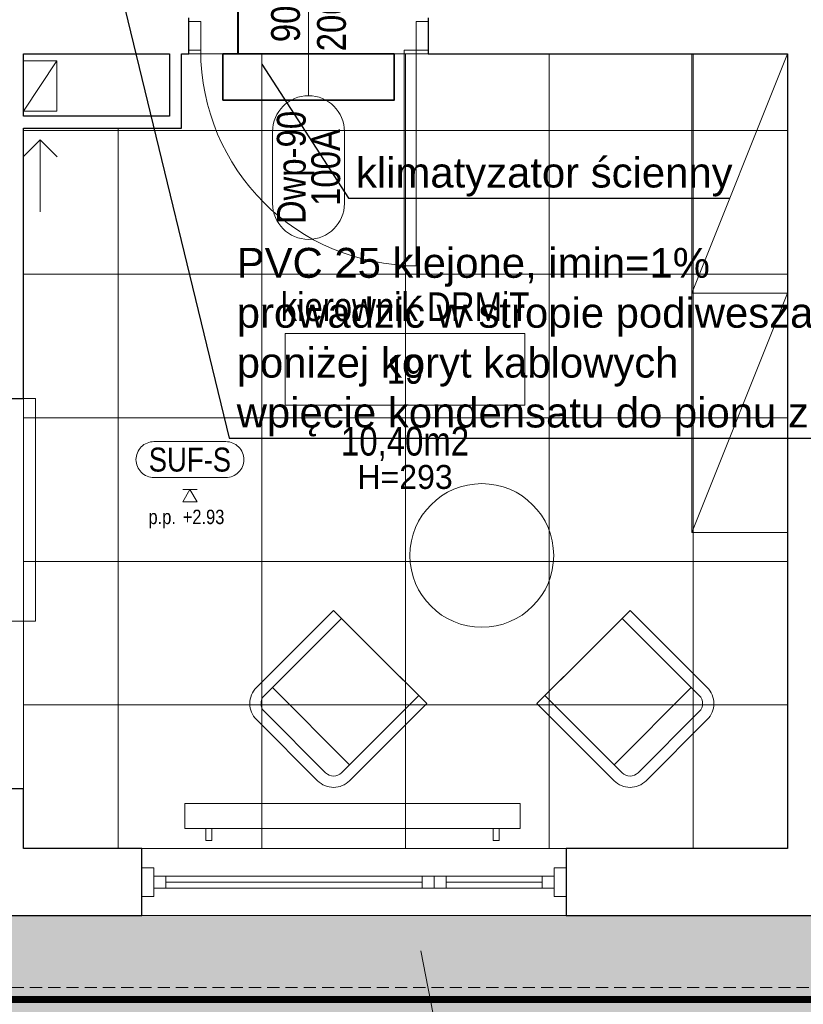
# Model space of a CAD drawing. Header units: millimetres. Extents: x -291747 to 77132, y 46721 to 203932.
# Tile 39 of 110: x 68061 to 68388, y 90652 to 91063. Entities that reach past the tile are written whole.
import ezdxf
from ezdxf import colors
from ezdxf.entities.mleader import LeaderData, LeaderLine
from ezdxf.enums import TextEntityAlignment as Align
from ezdxf.math import Vec2, Vec3

# ---------------------------------------------------------------- set-up
doc = ezdxf.new("R2010")
doc.units = ezdxf.units.MM
doc.header["$MEASUREMENT"] = 0
doc.linetypes.add('xreff_LSN_szatnie_PW_rzuty_14$0$DASHED', pattern=[19.05, 12.7, -6.35])
doc.layers.get('0').update_dxf_attribs({"lineweight": 9})
for name, color, linetype, lineweight in [('FL-xref', 250, 'Continuous', 9), ('FL_opisy_woda', 7, 'Continuous', 25), ('FL_Skropliny', 13, 'SKR_LINE', 40), ('KL_urządzenia', 7, 'Continuous', 35), ('xreff_LSN_szatnie_PW_rzuty_14$0$A drzwi płytowe', 252, 'Continuous', 9), ('xreff_LSN_szatnie_PW_rzuty_14$0$A hatch', 8, 'Continuous', 5), ('xreff_LSN_szatnie_PW_rzuty_14$0$A okna istniejace', 8, 'Continuous', 9), ('xreff_LSN_szatnie_PW_rzuty_14$0$A okna wyposazenie', 8, 'Continuous', 9), ('xreff_LSN_szatnie_PW_rzuty_14$0$A opis', 252, 'Continuous', 9), ('xreff_LSN_szatnie_PW_rzuty_14$0$A opis pom', 252, 'Continuous', 9), ('xreff_LSN_szatnie_PW_rzuty_14$0$A opis pom pow', 252, 'Continuous', 9), ('xreff_LSN_szatnie_PW_rzuty_14$0$A opis stolarka', 252, 'Continuous', 9), ('xreff_LSN_szatnie_PW_rzuty_14$0$A opis stolarka NWD typ', 252, 'Continuous', 9), ('xreff_LSN_szatnie_PW_rzuty_14$0$A opis stolarka NWD wyposażenie', 252, 'Continuous', 9), ('xreff_LSN_szatnie_PW_rzuty_14$0$A opis technologia', 8, 'Continuous', 13), ('xreff_LSN_szatnie_PW_rzuty_14$0$A sufit', 252, 'Continuous', 9), ('xreff_LSN_szatnie_PW_rzuty_14$0$A sufit obrys', 252, 'Continuous', 9), ('xreff_LSN_szatnie_PW_rzuty_14$0$A sufit podwieszany opis', 8, 'Continuous', 13), ('xreff_LSN_szatnie_PW_rzuty_14$0$A widok wyżej', 252, 'xreff_LSN_szatnie_PW_rzuty_14$0$DASHED', 9), ('xreff_LSN_szatnie_PW_rzuty_14$0$A wyposazenie meblowe', 8, 'Continuous', 9), ('xreff_LSN_szatnie_PW_rzuty_14$0$A zakres', 252, 'Continuous', 9), ('xreff_LSN_szatnie_PW_rzuty_14$0$A-Wall', 252, 'Continuous', 9), ('xreff_LSN_szatnie_PW_rzuty_14$0$IS grzejniki', 8, 'Continuous', 9), ('xreff_LSN_szatnie_PW_rzuty_14$0$IS wentylacja kratki istniejace', 8, 'Continuous', 9)]:
    doc.layers.add(name, color=color, linetype=linetype, lineweight=lineweight)
doc.layers.add('xreff_LSN_szatnie_PW_rzuty_14$0$A opis ppoż drzwi', color=252, linetype='Continuous', lineweight=9, transparency=0.25)
doc.styles.get("Standard").update_dxf_attribs({"font": 'arial.ttf'})
doc.styles.add('xreff_LSN_szatnie_PW_rzuty_14$0$Standard', font='txt')
doc.styles.add('xreff_LSN_szatnie_PW_rzuty_14$0$STYL ASA', font='ARIALN.TTF')
doc.linetypes.add('SKR_LINE', pattern='A,12.7,-5.08,["SKR",Standard,S=2.54,R=0,X=-2.54,Y=-1.27],-6.35', length=24.13)
doc.dimstyles.get("Standard").update_dxf_attribs({"dimtxt": 0.18, "dimasz": 0.18, "dimexe": 0.18, "dimexo": 0.0625, "dimgap": 0.09, "dimtad": 0, "dimtih": 1, "dimtoh": 1, "dimdec": 4, "dimzin": 0, "dimdsep": 46, "dimtxsty": 'Standard', "dimcen": 0.09, "dimadec": 0, "dimazin": 0, "dimtfac": 1, "dimtdec": 4, "dimtofl": 0, "dimtmove": 0, "dimatfit": 3, "dimfxl": 1, "dimtolj": 1, "dimtzin": 0, "dimarcsym": 0})

# ---------------------------------------------------------------- blocks, each defined once
blk = doc.blocks.new('xreff_LSN_szatnie_PW_rzuty_14$0$szafa')
at = {"color": 0, "linetype": 'ByBlock', "lineweight": -2, "ltscale": 0.5}
blk.add_lwpolyline([(-0.5, -0.5), (0.5, -0.5), (0.5, 0.5), (-0.5, 0.5)], close=True, dxfattribs=at)
blk.add_lwpolyline([(-0.5, 0.5), (0.5, -0.5)], dxfattribs=at)
blk = doc.blocks.new('xreff_LSN_szatnie_PW_rzuty_14$0$krzeslo 2')
at = {"color": 0, "linetype": 'ByBlock', "lineweight": -2}
blk.add_lwpolyline([(35, 0), (70, 0), (70, 58, 0.414214), (58, 70), (12, 70, 0.414214), (0, 58), (0, 0), (35, 0)], format="xyb", dxfattribs=at)
blk.add_lwpolyline([(35, 0), (64, 0), (64, 58, 0.414214), (58, 64), (12, 64, 0.414214), (6, 58), (6, 0)], format="xyb", close=True, dxfattribs=at)
blk.add_lwpolyline([(6, 58), (6, 52), (64, 52)], dxfattribs=at)
blk = doc.blocks.new('xreff_LSN_szatnie_PW_rzuty_14$0$blok do okna')
for points in [[(28.5, 2.5), (33.5, 2.5), (33.5, -2.5), (28.5, -2.5)], [(33.5, 2.5), (38.5, 2.5), (38.5, -2.5), (33.5, -2.5)]]:
    blk.add_lwpolyline(points, close=True)
for points in [[(-78.5, 0), (28.5, 0)], [(38.5, 0), (78.5, 0)]]:
    blk.add_lwpolyline(points)
blk = doc.blocks.new('xreff_LSN_szatnie_PW_rzuty_14$0$tag wn')
blk.add_lwpolyline([(-25, -7.5), (25, -7.5), (25, 7.5), (-25, 7.5)], close=True)
at = {"style": 'xreff_LSN_szatnie_PW_rzuty_14$0$STYL ASA'}
blk.add_attdef('ROOM:NO', text='', height=6, dxfattribs=at).set_placement((0, 0), align=Align.MIDDLE_CENTER)
at = {"layer": 'xreff_LSN_szatnie_PW_rzuty_14$0$A opis pom pow', "style": 'xreff_LSN_szatnie_PW_rzuty_14$0$STYL ASA'}
blk.add_attdef('ROOM:AREA', text='', height=6, dxfattribs=at).set_placement((0, -15), align=Align.MIDDLE_CENTER)
blk = doc.blocks.new('xreff_LSN_szatnie_PW_rzuty_14$0$środek')
blk.add_line((0, 0), (0, -10))
blk = doc.blocks.new('xreff_LSN_szatnie_PW_rzuty_14$0$ddtag_DOWN')
at = {"transparency": 33554687}
blk.add_lwpolyline([(0, -30), (0, 30)], dxfattribs=at)
at = {"layer": 'xreff_LSN_szatnie_PW_rzuty_14$0$A opis stolarka NWD typ', "transparency": 33554687}
blk.add_lwpolyline([(15, -75, -1), (-15, -75), (-15, -45, -1), (15, -45)], format="xyb", close=True, dxfattribs=at)
at = {"ltscale": 0.1, "transparency": 33554687, "style": 'xreff_LSN_szatnie_PW_rzuty_14$0$STYL ASA'}
blk.add_attdef('DOORS:SZEROKOŚĆ', text='', height=12, rotation=90, dxfattribs=at).set_placement((0, 0, 0), align=Align.BOTTOM_CENTER)
blk.add_attdef('DOORS:WYSOKOŚĆ', text='', height=12, rotation=90, dxfattribs=at).set_placement((3.6, 0, 0), align=Align.TOP_CENTER)
blk.add_attdef('DOORS:AKUSTYKA', text='', height=10, dxfattribs=at).set_placement((0, 49), align=Align.MIDDLE_CENTER)
at = {"layer": 'xreff_LSN_szatnie_PW_rzuty_14$0$A opis ppoż drzwi', "ltscale": 0.1, "transparency": 33554687, "style": 'xreff_LSN_szatnie_PW_rzuty_14$0$STYL ASA'}
blk.add_attdef('DOORS:PPOŻ', text='', height=10, dxfattribs=at).set_placement((0, 36), align=Align.MIDDLE_CENTER)
at = {"layer": 'xreff_LSN_szatnie_PW_rzuty_14$0$A opis stolarka NWD typ', "ltscale": 0.1, "transparency": 33554687, "style": 'xreff_LSN_szatnie_PW_rzuty_14$0$STYL ASA'}
blk.add_attdef('DOORS:PODTYP', text='', height=12, rotation=90, dxfattribs=at).set_placement((1.2, -60, 0), align=Align.TOP_CENTER)
blk.add_attdef('DOORS:TYP', text='', height=12, rotation=90, dxfattribs=at).set_placement((2.4, -60, 0), align=Align.BOTTOM_CENTER)
at = {"layer": 'xreff_LSN_szatnie_PW_rzuty_14$0$A opis stolarka NWD wyposażenie', "ltscale": 0.1, "transparency": 33554687, "style": 'xreff_LSN_szatnie_PW_rzuty_14$0$STYL ASA'}
blk.add_attdef('DOORS:WYPOSAŻENIE', text='', height=10, dxfattribs=at).set_placement((0, 22), align=Align.MIDDLE_CENTER)
blk = doc.blocks.new('xreff_LSN_szatnie_PW_rzuty_14$0$metka')
blk.add_lwpolyline([(-15, -7.5), (15, -7.5, 0.414214), (22.5, 0), (22.5, 0, 0.414214), (15, 7.5), (-15, 7.5, 0.414214), (-22.5, 0), (-22.5, 0, 0.414214)], format="xyb", close=True)
at = {"style": 'xreff_LSN_szatnie_PW_rzuty_14$0$STYL ASA'}
blk.add_attdef('DETAIL:NO', text='', height=10, dxfattribs=at).set_placement((0, 0), align=Align.MIDDLE_CENTER)
blk = doc.blocks.new('xreff_LSN_szatnie_PW_rzuty_14$0$Anno_Elevation_Label_8')
at = {"color": 0, "linetype": 'ByBlock'}
blk.add_line((-0.05, 0), (0.05, 0), dxfattribs=at)
blk.add_lwpolyline([(0, 0), (-0.05, -0.0866), (0.05, -0.0866)], close=True, dxfattribs=at)
at = {"color": 0, "linetype": 'ByBlock', "style": 'xreff_LSN_szatnie_PW_rzuty_14$0$STYL ASA'}
blk.add_attdef('PREFIX', text='', height=0.1, dxfattribs=at).set_placement((-0.0971, -0.2406), align=Align.RIGHT)
for tag, p in [('ELEVATION', (-0.05, -0.2406)), ('SUFFIX', (-0.05, -0.3811))]:
    blk.add_attdef(tag, p, '', height=0.1, dxfattribs=at)
blk = doc.blocks.new('xreff_LSN_szatnie_PW_rzuty_14')
at = {"layer": 'xreff_LSN_szatnie_PW_rzuty_14$0$A hatch', "transparency": 33554495}
h = blk.add_hatch(dxfattribs=at)
h.set_pattern_fill('GRASS', color=256, scale=4)
h.set_pattern_definition([(90, (0, 0), (-71.84205, 71.84205), [19.05, -124.6341]), (45, (0, 0), (-71.84205, 71.84205), [19.05, -82.55]), (135, (0, 0), (-71.84205, -71.84205), [19.05, -82.55])])
edge = h.paths.add_edge_path()
edge.add_spline(control_points=[(73831.5, 88934.68), (73821.36, 88950.89), (73811.24, 88967.07), (73777.87, 89019.69), (73754.29, 89055.73), (73718.41, 89105.36), (73707.36, 89120.03), (73684.52, 89148.75), (73672.74, 89162.81), (73654.38, 89183.36), (73648.14, 89190.12), (73632.69, 89206.37), (73623.35, 89215.76), (73602.5, 89235.86), (73590.89, 89246.5), (73522.6, 89306.14), (73459.37, 89350), (73322.18, 89426.9), (73248.22, 89459.94), (73069.97, 89523.2), (72963.12, 89549.77), (72743.28, 89584.73), (72630.3, 89593.11), (72404.88, 89591.72), (72292.43, 89581.95), (72113.07, 89550.96), (72044.07, 89534.98), (71910.9, 89495.5), (71846.73, 89471.98), (71725.02, 89417.48), (71667.49, 89386.49), (71560.83, 89317.11), (71511.71, 89278.72), (71449.3, 89219.14), (71431.82, 89200.98), (71407.01, 89172.79), (71398.98, 89163.23), (71383.4, 89143.81), (71375.85, 89133.93), (71359.01, 89110.82), (71349.87, 89097.48), (71316.18, 89045.24), (71294.19, 89004.53), (71248.09, 88905.26), (71225.84, 88845.34), (71186.66, 88721.6), (71169.74, 88657.78), (71142.4, 88545.8), (71131.46, 88498.08), (71120.5, 88450.28)], knot_values=[0, 0, 0, 0, 57.207065, 57.207065, 187.181956, 187.181956, 242.95388, 242.95388, 298.725803, 298.725803, 326.611765, 326.611765, 366.532108, 366.532108, 413.640335, 413.640335, 636.601339, 636.601339, 859.562342, 859.562342, 1147.4948, 1147.4948, 1435.427258, 1435.427258, 1723.359715, 1723.359715, 1909.892427, 1909.892427, 2096.425139, 2096.425139, 2282.95785, 2282.95785, 2469.490562, 2469.490562, 2547.228377, 2547.228377, 2586.097284, 2586.097284, 2624.966192, 2624.966192, 2675.594063, 2675.594063, 2819.436148, 2819.436148, 3012.724073, 3012.724073, 3206.011998, 3206.011998, 3347.114496, 3347.114496, 3347.114496, 3347.114496], degree=3, periodic=0)
edge.add_line((71120.5, 88450.28), (73831.5, 88934.68))
h.paths.add_polyline_path([(69699.19, 89521.76), (65252.06, 89442.82), (65252.06, 88327.22), (70701.68, 88327.22), (70701.68, 88536.91, 0.419422)])
h.paths.add_polyline_path([(66521.59, 90689.22), (65352.68, 90689.22), (65352.68, 90659.22), (65323.18, 90659.22), (65323.18, 90689.22), (65229.94, 90689.22), (65239.64, 90142.71), (66521.59, 90165.46)])
edge = h.paths.add_edge_path()
edge.add_line((67744.6, 90689.22), (68718.74, 90689.22))
edge.add_line((68718.74, 90689.22), (68718.74, 90265.3))
edge.add_arc((68483.74, 90265.3), 235, -15.0402, 0, ccw=False)
edge.add_line((68710.69, 90204.32), (67744.6, 90187.17))
edge.add_line((67744.6, 90187.17), (67744.6, 90689.22))
edge = h.paths.add_edge_path()
edge.add_line((69340.24, 90689.22), (69815.68, 90689.22))
edge.add_line((69815.68, 90689.22), (69815.68, 90223.94))
edge.add_line((69815.68, 90223.94), (69350.6, 90215.68))
edge.add_arc((69575.24, 90284.68), 235, 180, 197.0741, ccw=False)
edge.add_line((69340.24, 90284.68), (69340.24, 90689.22))
edge = h.paths.add_edge_path()
edge.add_line((70216.68, 90539.22), (71051.68, 90539.22))
edge.add_line((71051.68, 90539.22), (71051.68, 90689.22))
edge.add_line((71051.68, 90689.22), (71234.68, 90689.22))
edge.add_line((71234.68, 90689.22), (71234.68, 90312.98))
edge.add_arc((71169.68, 90312.98), 65, 271.0169, 360, ccw=False)
edge.add_line((71170.84, 90247.99), (70216.68, 90231.09))
edge.add_line((70216.68, 90231.09), (70216.68, 90539.22))
edge = h.paths.add_edge_path()
edge.add_line((72662.68, 90689.22), (72890.68, 90689.22))
edge.add_line((72890.68, 90689.22), (72890.68, 90659.22))
edge.add_line((72890.68, 90659.22), (72903.68, 90659.22))
edge.add_line((72903.68, 90659.22), (72901.85, 90108.69))
edge.add_arc((72897.68, 90343.65), 235, 180, 271.0169, ccw=False)
edge.add_line((72662.68, 90343.65), (72662.68, 90689.22))
at = {"layer": 'xreff_LSN_szatnie_PW_rzuty_14$0$A drzwi płytowe', "linetype": 'Continuous', "lineweight": 9, "ltscale": 0.2}
for points in [[(68136.68, 91062.72), (68131.68, 91062.72), (68131.68, 91050.72), (68136.68, 91050.72)], [(68226.68, 91062.72), (68231.68, 91062.72), (68231.68, 91050.72), (68226.68, 91050.72)]]:
    blk.add_lwpolyline(points, close=True, dxfattribs=at)
at = {"layer": 'xreff_LSN_szatnie_PW_rzuty_14$0$A drzwi płytowe', "linetype": 'Continuous', "lineweight": 9}
blk.add_lwpolyline([(68226.68, 91050.72), (68221.68, 91050.72), (68221.68, 90960.72), (68226.68, 90960.72)], close=True, dxfattribs=at)
at = {"layer": 'xreff_LSN_szatnie_PW_rzuty_14$0$A drzwi płytowe', "linetype": 'Continuous', "lineweight": 9, "ltscale": 0.2}
blk.add_arc((68226.68, 91050.72), 90, 180, 270, dxfattribs=at)
at = {"layer": 'xreff_LSN_szatnie_PW_rzuty_14$0$A okna istniejace', "linetype": 'Continuous', "lineweight": 9}
for p, q in [((68112.18, 90717.22), (68289.18, 90717.22)), ((68122.18, 90700.72), (68122.18, 90705.72)), ((68279.18, 90700.72), (68279.18, 90705.72)), ((68112.18, 90689.22), (68289.18, 90689.22))]:
    blk.add_line(p, q, dxfattribs=at)
for points in [[(68117.18, 90709.22), (68112.18, 90709.22), (68112.18, 90697.22), (68117.18, 90697.22)], [(68284.18, 90709.22), (68289.18, 90709.22), (68289.18, 90697.22), (68284.18, 90697.22)], [(68117.18, 90700.72), (68117.18, 90705.72), (68284.18, 90705.72), (68284.18, 90700.72)]]:
    blk.add_lwpolyline(points, close=True, dxfattribs=at)
at = {"layer": 'xreff_LSN_szatnie_PW_rzuty_14$0$A sufit', "linetype": 'Continuous', "lineweight": 9}
for p, q in [((68162.18, 90717.22), (68162.18, 91049.22)), ((68222.18, 90717.22), (68222.18, 91049.22)), ((68282.18, 90717.22), (68282.18, 91049.22)), ((68342.18, 90717.22), (68342.18, 91049.22)), ((68102.18, 90717.22), (68102.18, 91018.22)), ((68062.68, 91017.22), (68381.68, 91017.22)), ((68062.68, 90957.22), (68381.68, 90957.22)), ((68062.68, 90897.22), (68381.68, 90897.22)), ((68062.68, 90837.22), (68381.68, 90837.22)), ((68062.68, 90777.22), (68381.68, 90777.22)), ((68062.68, 90717.22), (68381.68, 90717.22))]:
    blk.add_line(p, q, dxfattribs=at)
at = {"layer": 'xreff_LSN_szatnie_PW_rzuty_14$0$A sufit obrys'}
blk.add_lwpolyline([(68062.68, 91018.22), (68128.68, 91018.22), (68128.68, 91049.22), (68381.68, 91049.22), (68381.68, 90717.22), (68062.68, 90717.22)], close=True, dxfattribs=at)
at = {"layer": 'xreff_LSN_szatnie_PW_rzuty_14$0$A widok wyżej', "linetype": 'xreff_LSN_szatnie_PW_rzuty_14$0$DASHED', "lineweight": 9, "ltscale": 0.2}
for p, q in [((68131.68, 91049.22), (68231.68, 91049.22)), ((68289.18, 90717.22), (68112.18, 90717.22)), ((68112.18, 90689.22), (68289.18, 90689.22))]:
    blk.add_line(p, q, dxfattribs=at)
at = {"layer": 'xreff_LSN_szatnie_PW_rzuty_14$0$A widok wyżej', "ltscale": 0.4}
for points in [[(68062.68, 90742.22), (68062.68, 90905.22)], [(65352.68, 90659.22), (72855.68, 90659.22)]]:
    blk.add_lwpolyline(points, dxfattribs=at)
at = {"layer": 'xreff_LSN_szatnie_PW_rzuty_14$0$A wyposazenie meblowe'}
blk.add_lwpolyline([(68033.68, 90905.22), (68067.68, 90905.22), (68067.68, 90812.22), (68033.68, 90812.22)], close=True, dxfattribs=at)
blk.add_circle((68254.03, 90839.67), 30, dxfattribs=at)
at = {"layer": 'xreff_LSN_szatnie_PW_rzuty_14$0$A zakres', "linetype": 'xreff_LSN_szatnie_PW_rzuty_14$0$DASHED', "transparency": 33554623, "const_width": 3}
blk.add_lwpolyline([(67456.18, 92016.22), (67456.18, 90654.22), (68641.68, 90654.22), (68641.68, 91213.47), (68267.93, 91213.47), (68267.93, 91484.47), (68267.93, 91484.47), (68267.93, 92016.22)], close=True, dxfattribs=at)
at = {"layer": 'xreff_LSN_szatnie_PW_rzuty_14$0$A-Wall', "linetype": 'Continuous', "lineweight": 25}
for p, q in [((68131.68, 91049.22), (68131.68, 91064.22)), ((68231.68, 91064.22), (68231.68, 91049.22)), ((68062.68, 91049.22), (68123.68, 91049.22)), ((68062.68, 91023.22), (68062.68, 91049.22)), ((68123.68, 91049.22), (68123.68, 91023.22)), ((68128.68, 91049.22), (68131.68, 91049.22)), ((68128.68, 91018.22), (68128.68, 91049.22)), ((68231.68, 91049.22), (68381.68, 91049.22)), ((68381.68, 91049.22), (68381.68, 90717.22)), ((68123.68, 91023.22), (68062.68, 91023.22)), ((68062.68, 90905.22), (68062.68, 91018.22)), ((68062.68, 91018.22), (68128.68, 91018.22)), ((68033.68, 90905.22), (68062.68, 90905.22)), ((68062.68, 90742.22), (68033.68, 90742.22)), ((68062.68, 90717.22), (68062.68, 90742.22)), ((68112.18, 90717.22), (68062.68, 90717.22)), ((68112.18, 90689.22), (68112.18, 90717.22)), ((68289.18, 90717.22), (68289.18, 90689.22)), ((68381.68, 90717.22), (68289.18, 90717.22)), ((67988.68, 90689.22), (68112.18, 90689.22)), ((68289.18, 90689.22), (68408.68, 90689.22))]:
    blk.add_line(p, q, dxfattribs=at)
at = {"layer": 'xreff_LSN_szatnie_PW_rzuty_14$0$A-Wall'}
blk.add_lwpolyline([(68062.68, 91025.22), (68076.68, 91025.22), (68076.68, 91046.22), (68062.68, 91046.22)], close=True, dxfattribs=at)
blk.add_lwpolyline([(68076.68, 91046.22), (68062.68, 91025.22)], dxfattribs=at)
at = {"layer": 'xreff_LSN_szatnie_PW_rzuty_14$0$IS grzejniki'}
for p, q in [((68270.06, 90736.06), (68130.06, 90736.06)), ((68130.06, 90736.06), (68130.06, 90725.56)), ((68270.06, 90725.56), (68270.06, 90736.06)), ((68130.06, 90725.56), (68270.06, 90725.56)), ((68138.81, 90725.56), (68138.81, 90720.56)), ((68141.31, 90720.56), (68141.31, 90725.56)), ((68258.81, 90720.56), (68258.81, 90725.56)), ((68261.31, 90725.56), (68261.31, 90720.56)), ((68138.81, 90720.56), (68141.31, 90720.56)), ((68261.31, 90720.56), (68258.81, 90720.56))]:
    blk.add_line(p, q, dxfattribs=at)
at = {"layer": 'xreff_LSN_szatnie_PW_rzuty_14$0$IS wentylacja kratki istniejace'}
for points in [[(68062.61, 91006.15), (68069.68, 91013.22), (68076.76, 91006.15)], [(68069.68, 91013.22), (68069.68, 90983.22)]]:
    blk.add_lwpolyline(points, dxfattribs=at)
at = {"layer": 'xreff_LSN_szatnie_PW_rzuty_14$0$A drzwi płytowe', "linetype": 'Continuous', "lineweight": 9, "ltscale": 0.2, "rotation": 180}
blk.add_blockref('xreff_LSN_szatnie_PW_rzuty_14$0$środek', (68181.68, 91056.72), dxfattribs=at)
at = {"layer": 'xreff_LSN_szatnie_PW_rzuty_14$0$A okna istniejace', "linetype": 'Continuous', "lineweight": 9, "extrusion": (0, 0, -1), "zscale": -1, "rotation": 180}
blk.add_blockref('xreff_LSN_szatnie_PW_rzuty_14$0$blok do okna', (-68200.68, 90703.22), dxfattribs=at)
at = {"layer": 'xreff_LSN_szatnie_PW_rzuty_14$0$A opis pom', "linetype": 'Continuous', "lineweight": 9, "xscale": 2, "yscale": 2, "zscale": 2}
blk.add_blockref('xreff_LSN_szatnie_PW_rzuty_14$0$tag wn', (68221.99, 90917.4), dxfattribs=at).add_auto_attribs({'ROOM:NO': '19', 'ROOM:AREA': '10,40m2'})
at = {"layer": 'xreff_LSN_szatnie_PW_rzuty_14$0$A opis stolarka', "linetype": 'Continuous', "lineweight": 9}
ref = blk.add_blockref('xreff_LSN_szatnie_PW_rzuty_14$0$ddtag_DOWN', (68181.68, 91061.72), dxfattribs=at)
ref.add_attrib('DOORS:AKUSTYKA', '-', dxfattribs={"layer": '0', "ltscale": 0.1, "height": 10, "style": 'xreff_LSN_szatnie_PW_rzuty_14$0$STYL ASA'}).set_placement((68181.68, 91110.72), align=Align.MIDDLE_CENTER)
ref.add_attrib('DOORS:PPOŻ', '-', dxfattribs={"layer": 'xreff_LSN_szatnie_PW_rzuty_14$0$A opis ppoż drzwi', "ltscale": 0.1, "height": 10, "style": 'xreff_LSN_szatnie_PW_rzuty_14$0$STYL ASA'}).set_placement((68181.68, 91097.72), align=Align.MIDDLE_CENTER)
ref.add_attrib('DOORS:WYSOKOŚĆ', '200', dxfattribs={"layer": '0', "ltscale": 0.1, "height": 12, "rotation": 90, "style": 'xreff_LSN_szatnie_PW_rzuty_14$0$STYL ASA'}).set_placement((68185.28, 91061.72, 0), align=Align.TOP_CENTER)
ref.add_attrib('DOORS:SZEROKOŚĆ', '90', dxfattribs={"layer": '0', "ltscale": 0.1, "height": 12, "rotation": 90, "style": 'xreff_LSN_szatnie_PW_rzuty_14$0$STYL ASA'}).set_placement((68181.68, 91061.72, 0), align=Align.BOTTOM_CENTER)
ref.add_attrib('DOORS:PODTYP', '100A', dxfattribs={"layer": 'xreff_LSN_szatnie_PW_rzuty_14$0$A opis stolarka NWD typ', "ltscale": 0.1, "height": 12, "rotation": 90, "style": 'xreff_LSN_szatnie_PW_rzuty_14$0$STYL ASA'}).set_placement((68182.88, 91001.72, 0), align=Align.TOP_CENTER)
ref.add_attrib('DOORS:TYP', 'Dwp-90', dxfattribs={"layer": 'xreff_LSN_szatnie_PW_rzuty_14$0$A opis stolarka NWD typ', "ltscale": 0.1, "height": 12, "rotation": 90, "style": 'xreff_LSN_szatnie_PW_rzuty_14$0$STYL ASA'}).set_placement((68184.08, 91001.72, 0), align=Align.BOTTOM_CENTER)
ref.add_attrib('DOORS:WYPOSAŻENIE', 'kl, wp', dxfattribs={"layer": 'xreff_LSN_szatnie_PW_rzuty_14$0$A opis stolarka NWD wyposażenie', "ltscale": 0.1, "height": 10, "style": 'xreff_LSN_szatnie_PW_rzuty_14$0$STYL ASA'}).set_placement((68181.68, 91083.72), align=Align.MIDDLE_CENTER)
at = {"layer": 'xreff_LSN_szatnie_PW_rzuty_14$0$A sufit podwieszany opis', "linetype": 'Continuous', "lineweight": 13}
blk.add_blockref('xreff_LSN_szatnie_PW_rzuty_14$0$metka', (68132.18, 90879.72), dxfattribs=at).add_auto_attribs({'DETAIL:NO': 'SUF-S'})
at = {"layer": 'xreff_LSN_szatnie_PW_rzuty_14$0$A sufit podwieszany opis', "linetype": 'Continuous', "lineweight": 13, "xscale": 60, "yscale": 60, "zscale": 60}
blk.add_blockref('xreff_LSN_szatnie_PW_rzuty_14$0$Anno_Elevation_Label_8', (68132.18, 90867.22, 293), dxfattribs=at).add_auto_attribs({'PREFIX': 'p.p.', 'ELEVATION': '+2.93'})
at = {"layer": 'xreff_LSN_szatnie_PW_rzuty_14$0$A wyposazenie meblowe', "xscale": 100, "yscale": 40, "rotation": 270}
for p in [(68361.68, 90999.22), (68361.68, 90899.22)]:
    blk.add_blockref('xreff_LSN_szatnie_PW_rzuty_14$0$szafa', p, dxfattribs=at)
at = {"layer": 'xreff_LSN_szatnie_PW_rzuty_14$0$A wyposazenie meblowe', "yscale": 0.7857142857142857, "zscale": 0.7857142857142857}
for p, xscale, rotation in [((68192.16, 90816.69), -0.7857142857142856, 134.999999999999), ((68315.9, 90816.69), 0.7857142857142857, 225.000000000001)]:
    blk.add_blockref('xreff_LSN_szatnie_PW_rzuty_14$0$krzeslo 2', p, dxfattribs=dict(at, xscale=xscale, rotation=rotation))
at = {"layer": 'xreff_LSN_szatnie_PW_rzuty_14$0$A opis', "linetype": 'Continuous', "lineweight": 9, "insert": (68221.99, 90872.4), "char_height": 10, "attachment_point": 5, "style": 'xreff_LSN_szatnie_PW_rzuty_14$0$Standard'}
blk.add_mtext_dynamic_manual_height_columns('\\A1;\\pxqc;H=293', width=72.7481, gutter_width=1, heights=[0], dxfattribs=at)
at = {"layer": 'xreff_LSN_szatnie_PW_rzuty_14$0$A opis technologia', "insert": (68221.99, 90937.4), "char_height": 12, "attachment_point": 8, "style": 'xreff_LSN_szatnie_PW_rzuty_14$0$STYL ASA'}
blk.add_mtext_dynamic_manual_height_columns('kierownik DRMiT', width=187.6495, gutter_width=1, heights=[0], dxfattribs=at)
at = {"layer": 'xreff_LSN_szatnie_PW_rzuty_14$0$A okna wyposazenie', "linetype": 'Continuous', "lineweight": 9}
ml = blk.add_multileader_mtext('Standard', dxfattribs=at)
ml.set_content('wyp. w rolety zacieniające (A)\\P+ dod. nawiewnik', color=256, style='xreff_LSN_szatnie_PW_rzuty_14$0$STYL ASA')
ml.set_leader_properties()
ml.build(insert=Vec2(0, 0))
ml.multileader.update_dxf_attribs({"text_left_attachment_type": 6, "text_right_attachment_type": 6, "dogleg_length": 3, "arrow_head_size": 15})
ctx = ml.context
ctx.base_point, ctx.char_height, ctx.arrow_head_size, ctx.landing_gap_size, ctx.plane_origin = Vec3(68245.5, 90613.14), 10, 15, 10, Vec3(67961.31, 90119.75)
ctx.left_attachment, ctx.right_attachment = 6, 6
notes = []
notes.append((ctx, [(0, (1, 1, 0), (68240.51, 90613.14), (1, 0), 4.99, [(0, [(68225.68, 90689.22)], 0, [])])]))
ctx.mtext.insert, ctx.mtext.width, ctx.mtext.line_spacing_factor, ctx.mtext.flow_direction = Vec3(68255.5, 90625.14), 103.629, 0.96, 5
for ctx, leaders in notes:
    for number, flags, end, landing, length, lines in leaders:
        leader = LeaderData()
        leader.index, (leader.has_last_leader_line, leader.has_dogleg_vector, leader.attachment_direction) = number, flags
        leader.last_leader_point, leader.dogleg_vector, leader.dogleg_length = Vec3(end), Vec3(landing), length
        for number, points, colour, breaks in lines:
            line = LeaderLine()
            line.index, line.vertices, line.color, line.breaks = number, Vec3.list(points), colors.encode_raw_color(colour), breaks
            leader.lines.append(line)
        ctx.leaders.append(leader)

msp = doc.modelspace()

# ---------------------------------------------------------------- block references
at = {"layer": 'FL-xref'}
msp.add_blockref('xreff_LSN_szatnie_PW_rzuty_14', (0, 0), dxfattribs=at)

# ---------------------------------------------------------------- next in the draw order: linework, layer by layer
at = {"layer": 'FL_Skropliny'}
msp.add_line((68152.21, 91068.16), (68152.21, 91049.22), dxfattribs=at)
at = {"layer": 'KL_urządzenia'}
msp.add_lwpolyline([(68145.93, 91029.82), (68217.43, 91029.82), (68217.43, 91049.22), (68145.93, 91049.22)], close=True, dxfattribs=at)

# ---------------------------------------------------------------- next in the draw order: texts
at = {"layer": 'FL_opisy_woda', "char_height": 12.5, "attachment_point": 7}
for s, insert in [('klimatyzator ścienny', (68201.5, 90989.6)), ('PVC 25 klejone, imin=1% \\Pprowadzić w stropie podiweszanym\\Pponiżej koryt kablowych \\Pwpięcie kondensatu do pionu z zasyfonowaniem', (68151.73, 90889.35))]:
    msp.add_mtext(s, dxfattribs=dict(at, insert=insert))

# ---------------------------------------------------------------- next in the draw order: leaders
at = {"layer": 'FL_opisy_woda', "annotation_type": 0, "has_hookline": 1, "hookline_direction": 0}
for points, text_width in [([(68102.17, 91079.91), (68148.61, 90888.73), (68151.11, 90888.73)], 372.21), ([(68162.18, 91044.93), (68198.38, 90988.98), (68200.88, 90988.98)], 155.76)]:
    msp.add_leader(points, dimstyle='Standard', override={"dimtxt": 2.5, "dimasz": 2.5, "dimexe": 1.25, "dimexo": 0.625, "dimgap": 0.625, "dimtad": 1, "dimtih": 0, "dimtoh": 0, "dimdec": 2, "dimzin": 8, "dimdsep": 44, "dimcen": 2.5, "dimtdec": 2, "dimtofl": 1, "dimldrblk": 'None', "dimtolj": 0, "dimtzin": 8}, dxfattribs=dict(at, text_width=text_width))

doc.saveas('drawing.dxf')
